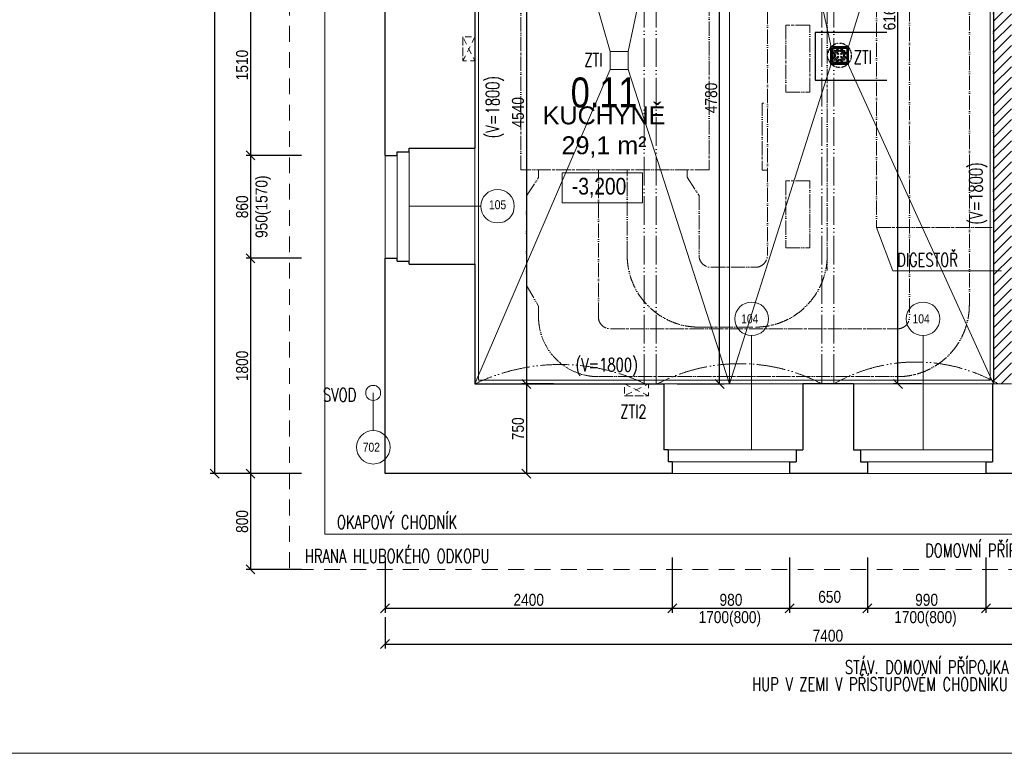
# Model space of a CAD drawing. Header units: millimetres. Extents: x -300958 to -108039, y 30118 to 292543.
# Tile 154 of 256: x -204761 to -196533, y 112682 to 118814. Entities that reach past the tile are written whole.
import ezdxf
from ezdxf.enums import TextEntityAlignment as Align

# ---------------------------------------------------------------- set-up
doc = ezdxf.new("R2010")
doc.units = ezdxf.units.MM
doc.header["$MEASUREMENT"] = 0
for name, pattern in [('ACAD_ISO05W100', [33, 24, -3, 0, -3, 0, -3]), ('DGN Style 2', [879.857395, 527.914437, -351.942958]), ('HUSTI__TEEKOVANA', [0.1, 0, -0.1])]:
    doc.linetypes.add(name, pattern=pattern)
doc.layers.get('0').update_dxf_attribs({"lineweight": 13})
doc.layers.get('Defpoints').update_dxf_attribs({"color": 3, "lineweight": 13})
doc.layers.add('10', color=7, linetype='Continuous')
doc.layers.add('TS_voda', color=5, linetype='Continuous')
for name, color, linetype, lineweight in [('dims', 7, 'Continuous', 9), ('GOZ TECHNOLOGIE', 5, 'Continuous', 9), ('Materiály', 1, 'Continuous', 13), ('navrh', 1, 'Continuous', 9), ('obklad', 8, 'Continuous', 5), ('popis', 7, 'Continuous', 9), ('PSV', 7, 'Continuous', 13), ('RAMECEK', 7, 'Continuous', 0), ('tenka', 7, 'Continuous', 13), ('texts', 3, 'Continuous', 30), ('TS-zařízení', 191, 'Continuous', 25), ('výškové kóty', 7, 'Continuous', 13), ('walls', 7, 'Continuous', 13), ('zařizovací předměty', 7, 'Continuous', 9)]:
    doc.layers.add(name, color=color, linetype=linetype, lineweight=lineweight)
doc.layers.get('GOZ TECHNOLOGIE').off()
doc.styles.add('GENERATED_STYLE_8', font='arial.ttf')
doc.styles.get("Standard").update_dxf_attribs({"font": 'txt.shx'})
doc.styles.add('STYLE-0', font='ARIALN.TTF')
doc.styles.add('Style-Arial', font='arial.ttf')
doc.dimstyles.new('arch', dxfattribs={"dimscale": 50, "dimtxt": 2.5, "dimasz": 2.5, "dimexe": 1.25, "dimexo": 0.9, "dimtad": 1, "dimdec": 0, "dimtxsty": 'STYLE-0', "dimblk": 'ARCHTICK', "dimcen": 2.5, "dimadec": 0, "dimazin": 0, "dimtfac": 1, "dimtdec": 0, "dimtmove": 2, "dimatfit": 3, "dimldrblk": 'ARCHTICK', "dimfxl": 0, "dimarcsym": 0})

# ---------------------------------------------------------------- blocks, each defined once
blk = doc.blocks.new('_ArchTick')
at = {"color": 0, "linetype": 'ByBlock', "flags": 128}
blk.add_lwpolyline([(-0.5, -0.5), (0.5, 0.5)], dxfattribs=at)
blk = doc.blocks.new('*D2515')
at = {"layer": 'Defpoints', "color": 0, "linetype": 'Continuous'}
for p in [(-200957.6, 120310), (-200957.6, 115770), (-200527.2, 115770)]:
    blk.add_point(p, dxfattribs=at)
at = {"layer": 'dims', "color": 0, "linetype": 'Continuous', "lineweight": -2}
for p, q in [((-200882.6, 120310), (-200489.7, 120310)), ((-200527.2, 120310), (-200527.2, 115770)), ((-200882.6, 115770), (-200489.7, 115770))]:
    blk.add_line(p, q, dxfattribs=at)
at = {"layer": 'dims', "color": 0, "linetype": 'Continuous', "lineweight": -2, "xscale": 75, "yscale": 75, "zscale": 75}
for p, rotation in [((-200527.2, 120310), 90), ((-200527.2, 115770), 270)]:
    blk.add_blockref('_ArchTick', p, dxfattribs=dict(at, rotation=rotation))
at = {"layer": 'dims', "color": 0, "linetype": 'Continuous', "insert": (-200597, 118040), "char_height": 100, "attachment_point": 5, "rotation": 90, "style": 'STYLE-0'}
blk.add_mtext('4540', dxfattribs=at)
blk = doc.blocks.new('*D2519')
at = {"layer": 'Defpoints', "color": 0, "linetype": 'Continuous'}
for p in [(-200225.5, 115770), (-200527.2, 115020), (-200225.5, 115020)]:
    blk.add_point(p, dxfattribs=at)
at = {"layer": 'dims', "color": 0, "linetype": 'Continuous', "lineweight": -2}
for p, q in [((-200300.5, 115770), (-200564.7, 115770)), ((-200527.2, 115770), (-200527.2, 115020)), ((-200300.5, 115020), (-200564.7, 115020))]:
    blk.add_line(p, q, dxfattribs=at)
at = {"layer": 'dims', "color": 0, "linetype": 'Continuous', "lineweight": -2, "xscale": 75, "yscale": 75, "zscale": 75}
for p, rotation in [((-200527.2, 115770), 90), ((-200527.2, 115020), 270)]:
    blk.add_blockref('_ArchTick', p, dxfattribs=dict(at, rotation=rotation))
at = {"layer": 'dims', "color": 0, "linetype": 'Continuous', "insert": (-200597, 115395), "char_height": 100, "attachment_point": 5, "rotation": 90, "style": 'STYLE-0'}
blk.add_mtext('750', dxfattribs=at)
blk = doc.blocks.new('*U49')
at = {"layer": 'RAMECEK', "linetype": 'Continuous', "lineweight": 0, "flags": 128}
blk.add_lwpolyline([(-15750, -11137.5), (15750, -11137.5), (15750, 11137.5), (-15750, 11137.5)], close=True, dxfattribs=at)
blk = doc.blocks.new('*D2520')
at = {"layer": 'Defpoints', "color": 0, "linetype": 'Continuous'}
for p in [(-201707.6, 114395), (-199307.6, 114395), (-199307.6, 113895)]:
    blk.add_point(p, dxfattribs=at)
at = {"layer": 'dims', "color": 0, "linetype": 'Continuous', "lineweight": -2}
for p, q in [((-201707.6, 114320), (-201707.6, 113857.5)), ((-199307.6, 114320), (-199307.6, 113857.5)), ((-201707.6, 113895), (-199307.6, 113895))]:
    blk.add_line(p, q, dxfattribs=at)
at = {"layer": 'dims', "color": 0, "linetype": 'Continuous', "lineweight": -2, "xscale": 75, "yscale": 75, "zscale": 75, "rotation": 180}
blk.add_blockref('_ArchTick', (-201707.6, 113895), dxfattribs=at)
at = {"layer": 'dims', "color": 0, "linetype": 'Continuous', "lineweight": -2, "xscale": 75, "yscale": 75, "zscale": 75}
blk.add_blockref('_ArchTick', (-199307.6, 113895), dxfattribs=at)
at = {"layer": 'dims', "color": 0, "linetype": 'Continuous', "insert": (-200507.6, 113964.8), "char_height": 100, "attachment_point": 5, "style": 'STYLE-0'}
blk.add_mtext('2400', dxfattribs=at)
blk = doc.blocks.new('*D2521')
at = {"layer": 'Defpoints', "color": 0, "linetype": 'Continuous'}
for p in [(-199307.6, 114395), (-198327.6, 114395), (-198327.6, 113895)]:
    blk.add_point(p, dxfattribs=at)
at = {"layer": 'dims', "color": 0, "linetype": 'Continuous', "lineweight": -2}
for p, q in [((-199307.6, 114320), (-199307.6, 113857.5)), ((-198327.6, 114320), (-198327.6, 113857.5)), ((-199307.6, 113895), (-198327.6, 113895))]:
    blk.add_line(p, q, dxfattribs=at)
at = {"layer": 'dims', "color": 0, "linetype": 'Continuous', "lineweight": -2, "xscale": 75, "yscale": 75, "zscale": 75, "rotation": 180}
blk.add_blockref('_ArchTick', (-199307.6, 113895), dxfattribs=at)
at = {"layer": 'dims', "color": 0, "linetype": 'Continuous', "lineweight": -2, "xscale": 75, "yscale": 75, "zscale": 75}
blk.add_blockref('_ArchTick', (-198327.6, 113895), dxfattribs=at)
at = {"layer": 'dims', "color": 0, "linetype": 'Continuous', "insert": (-198817.6, 113964.8), "char_height": 100, "attachment_point": 5, "style": 'STYLE-0'}
blk.add_mtext('980', dxfattribs=at)
blk = doc.blocks.new('*D2522')
at = {"layer": 'Defpoints', "color": 0, "linetype": 'Continuous'}
for p in [(-198327.6, 114395), (-197677.6, 114395), (-197677.6, 113895)]:
    blk.add_point(p, dxfattribs=at)
at = {"layer": 'dims', "color": 0, "linetype": 'Continuous', "lineweight": -2}
for p, q in [((-198327.6, 114320), (-198327.6, 113857.5)), ((-197677.6, 114320), (-197677.6, 113857.5)), ((-198327.6, 113895), (-197677.6, 113895))]:
    blk.add_line(p, q, dxfattribs=at)
at = {"layer": 'dims', "color": 0, "linetype": 'Continuous', "lineweight": -2, "xscale": 75, "yscale": 75, "zscale": 75, "rotation": 180}
blk.add_blockref('_ArchTick', (-198327.6, 113895), dxfattribs=at)
at = {"layer": 'dims', "color": 0, "linetype": 'Continuous', "lineweight": -2, "xscale": 75, "yscale": 75, "zscale": 75}
blk.add_blockref('_ArchTick', (-197677.6, 113895), dxfattribs=at)
at = {"layer": 'dims', "color": 0, "linetype": 'Continuous', "insert": (-197992.9, 113989.7), "char_height": 100, "attachment_point": 5, "style": 'STYLE-0'}
blk.add_mtext('650', dxfattribs=at)
blk = doc.blocks.new('*D2523')
at = {"layer": 'Defpoints', "color": 0, "linetype": 'Continuous'}
for p in [(-197677.6, 114395), (-196687.6, 114395), (-196687.6, 113895)]:
    blk.add_point(p, dxfattribs=at)
at = {"layer": 'dims', "color": 0, "linetype": 'Continuous', "lineweight": -2}
for p, q in [((-197677.6, 114320), (-197677.6, 113857.5)), ((-196687.6, 114320), (-196687.6, 113857.5)), ((-197677.6, 113895), (-196687.6, 113895))]:
    blk.add_line(p, q, dxfattribs=at)
at = {"layer": 'dims', "color": 0, "linetype": 'Continuous', "lineweight": -2, "xscale": 75, "yscale": 75, "zscale": 75, "rotation": 180}
blk.add_blockref('_ArchTick', (-197677.6, 113895), dxfattribs=at)
at = {"layer": 'dims', "color": 0, "linetype": 'Continuous', "lineweight": -2, "xscale": 75, "yscale": 75, "zscale": 75}
blk.add_blockref('_ArchTick', (-196687.6, 113895), dxfattribs=at)
at = {"layer": 'dims', "color": 0, "linetype": 'Continuous', "insert": (-197182.6, 113964.8), "char_height": 100, "attachment_point": 5, "style": 'STYLE-0'}
blk.add_mtext('990', dxfattribs=at)
blk = doc.blocks.new('*D2524')
at = {"layer": 'Defpoints', "color": 0, "linetype": 'Continuous'}
for p in [(-196687.6, 114395), (-194307.6, 114395), (-194307.6, 113895)]:
    blk.add_point(p, dxfattribs=at)
at = {"layer": 'dims', "color": 0, "linetype": 'Continuous', "lineweight": -2}
for p, q in [((-196687.6, 114320), (-196687.6, 113857.5)), ((-194307.6, 114320), (-194307.6, 113857.5)), ((-196687.6, 113895), (-194307.6, 113895))]:
    blk.add_line(p, q, dxfattribs=at)
at = {"layer": 'dims', "color": 0, "linetype": 'Continuous', "lineweight": -2, "xscale": 75, "yscale": 75, "zscale": 75, "rotation": 180}
blk.add_blockref('_ArchTick', (-196687.6, 113895), dxfattribs=at)
at = {"layer": 'dims', "color": 0, "linetype": 'Continuous', "lineweight": -2, "xscale": 75, "yscale": 75, "zscale": 75}
blk.add_blockref('_ArchTick', (-194307.6, 113895), dxfattribs=at)
at = {"layer": 'dims', "color": 0, "linetype": 'Continuous', "insert": (-195497.6, 113964.8), "char_height": 100, "attachment_point": 5, "style": 'STYLE-0'}
blk.add_mtext('2380', dxfattribs=at)
blk = doc.blocks.new('*D2525')
at = {"layer": 'Defpoints', "color": 0, "linetype": 'Continuous'}
for p in [(-201707.6, 113895), (-194307.6, 113895), (-194307.6, 113595)]:
    blk.add_point(p, dxfattribs=at)
at = {"layer": 'dims', "color": 0, "linetype": 'Continuous', "lineweight": -2}
for p, q in [((-201707.6, 113820), (-201707.6, 113557.5)), ((-194307.6, 113820), (-194307.6, 113557.5)), ((-201707.6, 113595), (-194307.6, 113595))]:
    blk.add_line(p, q, dxfattribs=at)
at = {"layer": 'dims', "color": 0, "linetype": 'Continuous', "lineweight": -2, "xscale": 75, "yscale": 75, "zscale": 75, "rotation": 180}
blk.add_blockref('_ArchTick', (-201707.6, 113595), dxfattribs=at)
at = {"layer": 'dims', "color": 0, "linetype": 'Continuous', "lineweight": -2, "xscale": 75, "yscale": 75, "zscale": 75}
blk.add_blockref('_ArchTick', (-194307.6, 113595), dxfattribs=at)
at = {"layer": 'dims', "color": 0, "linetype": 'Continuous', "insert": (-198007.6, 113664.8), "char_height": 100, "attachment_point": 5, "style": 'STYLE-0'}
blk.add_mtext('7400', dxfattribs=at)
blk = doc.blocks.new('*D2547')
at = {"layer": 'Defpoints', "color": 0, "linetype": 'Continuous'}
for p in [(-202332.6, 119190), (-202832.6, 117680), (-202332.6, 117680)]:
    blk.add_point(p, dxfattribs=at)
at = {"layer": 'dims', "color": 0, "linetype": 'Continuous', "lineweight": -2}
for p, q in [((-202407.6, 119190), (-202870.1, 119190)), ((-202832.6, 119190), (-202832.6, 117680)), ((-202407.6, 117680), (-202870.1, 117680))]:
    blk.add_line(p, q, dxfattribs=at)
at = {"layer": 'dims', "color": 0, "linetype": 'Continuous', "lineweight": -2, "xscale": 75, "yscale": 75, "zscale": 75}
for p, rotation in [((-202832.6, 119190), 90), ((-202832.6, 117680), 270)]:
    blk.add_blockref('_ArchTick', p, dxfattribs=dict(at, rotation=rotation))
at = {"layer": 'dims', "color": 0, "linetype": 'Continuous', "insert": (-202902.4, 118435), "char_height": 100, "attachment_point": 5, "rotation": 90, "style": 'STYLE-0'}
blk.add_mtext('1510', dxfattribs=at)
blk = doc.blocks.new('*D2548')
at = {"layer": 'Defpoints', "color": 0, "linetype": 'Continuous'}
for p in [(-202332.6, 117680), (-202832.6, 116820), (-202332.6, 116820)]:
    blk.add_point(p, dxfattribs=at)
at = {"layer": 'dims', "color": 0, "linetype": 'Continuous', "lineweight": -2}
for p, q in [((-202407.6, 117680), (-202870.1, 117680)), ((-202832.6, 117680), (-202832.6, 116820)), ((-202407.6, 116820), (-202870.1, 116820))]:
    blk.add_line(p, q, dxfattribs=at)
at = {"layer": 'dims', "color": 0, "linetype": 'Continuous', "lineweight": -2, "xscale": 75, "yscale": 75, "zscale": 75}
for p, rotation in [((-202832.6, 117680), 90), ((-202832.6, 116820), 270)]:
    blk.add_blockref('_ArchTick', p, dxfattribs=dict(at, rotation=rotation))
at = {"layer": 'dims', "color": 0, "linetype": 'Continuous', "insert": (-202902.4, 117250), "char_height": 100, "attachment_point": 5, "rotation": 90, "style": 'STYLE-0'}
blk.add_mtext('860', dxfattribs=at)
blk = doc.blocks.new('*D2549')
at = {"layer": 'Defpoints', "color": 0, "linetype": 'Continuous'}
for p in [(-202332.6, 116820), (-202832.6, 115020), (-202332.6, 115020)]:
    blk.add_point(p, dxfattribs=at)
at = {"layer": 'dims', "color": 0, "linetype": 'Continuous', "lineweight": -2}
for p, q in [((-202407.6, 116820), (-202870.1, 116820)), ((-202832.6, 116820), (-202832.6, 115020)), ((-202407.6, 115020), (-202870.1, 115020))]:
    blk.add_line(p, q, dxfattribs=at)
at = {"layer": 'dims', "color": 0, "linetype": 'Continuous', "lineweight": -2, "xscale": 75, "yscale": 75, "zscale": 75}
for p, rotation in [((-202832.6, 116820), 90), ((-202832.6, 115020), 270)]:
    blk.add_blockref('_ArchTick', p, dxfattribs=dict(at, rotation=rotation))
at = {"layer": 'dims', "color": 0, "linetype": 'Continuous', "insert": (-202902.4, 115920), "char_height": 100, "attachment_point": 5, "rotation": 90, "style": 'STYLE-0'}
blk.add_mtext('1800', dxfattribs=at)
blk = doc.blocks.new('*D2550')
at = {"layer": 'Defpoints', "color": 0, "linetype": 'Continuous'}
for p in [(-202332.6, 132620), (-203132.6, 115020), (-202332.6, 115020)]:
    blk.add_point(p, dxfattribs=at)
at = {"layer": 'dims', "color": 0, "linetype": 'Continuous', "lineweight": -2}
for p, q in [((-202407.6, 132620), (-203170.1, 132620)), ((-203132.6, 132620), (-203132.6, 115020)), ((-202407.6, 115020), (-203170.1, 115020))]:
    blk.add_line(p, q, dxfattribs=at)
at = {"layer": 'dims', "color": 0, "linetype": 'Continuous', "lineweight": -2, "xscale": 75, "yscale": 75, "zscale": 75}
for p, rotation in [((-203132.6, 132620), 90), ((-203132.6, 115020), 270)]:
    blk.add_blockref('_ArchTick', p, dxfattribs=dict(at, rotation=rotation))
at = {"layer": 'dims', "color": 0, "linetype": 'Continuous', "insert": (-203202.4, 124110.1), "char_height": 100, "attachment_point": 5, "rotation": 90, "style": 'STYLE-0'}
blk.add_mtext('17600', dxfattribs=at)
blk = doc.blocks.new('*D2138')
at = {"layer": 'Defpoints', "color": 0, "linetype": 'Continuous'}
for p in [(-197422.6, 121935), (-197151.1, 121935), (-197151, 115770)]:
    blk.add_point(p, dxfattribs=at)
at = {"layer": 'dims', "color": 0, "linetype": 'Continuous', "lineweight": -2}
for p, q in [((-197226.1, 121935), (-197460.1, 121935)), ((-197422.6, 115770), (-197422.6, 121935)), ((-197226, 115770), (-197460.1, 115770))]:
    blk.add_line(p, q, dxfattribs=at)
at = {"layer": 'dims', "color": 0, "linetype": 'Continuous', "lineweight": -2, "xscale": 75, "yscale": 75, "zscale": 75}
for p, rotation in [((-197422.6, 121935), 90), ((-197422.6, 115770), 270)]:
    blk.add_blockref('_ArchTick', p, dxfattribs=dict(at, rotation=rotation))
at = {"layer": 'dims', "color": 0, "linetype": 'Continuous', "insert": (-197492.4, 118852.5), "char_height": 100, "attachment_point": 5, "rotation": 90, "style": 'STYLE-0'}
blk.add_mtext('6165', dxfattribs=at)
blk = doc.blocks.new('*D2161')
at = {"layer": 'Defpoints', "color": 0, "linetype": 'Continuous'}
for p in [(-198912.7, 120550), (-198757.6, 120550), (-199343.1, 115770)]:
    blk.add_point(p, dxfattribs=at)
at = {"layer": 'dims', "color": 0, "linetype": 'Continuous', "lineweight": -2}
for p, q in [((-198832.6, 120550), (-198950.2, 120550)), ((-198912.7, 115770), (-198912.7, 120550)), ((-199268.1, 115770), (-198875.2, 115770))]:
    blk.add_line(p, q, dxfattribs=at)
at = {"layer": 'dims', "color": 0, "linetype": 'Continuous', "lineweight": -2, "xscale": 75, "yscale": 75, "zscale": 75}
for p, rotation in [((-198912.7, 120550), 90), ((-198912.7, 115770), 270)]:
    blk.add_blockref('_ArchTick', p, dxfattribs=dict(at, rotation=rotation))
at = {"layer": 'dims', "color": 0, "linetype": 'Continuous', "insert": (-198982.5, 118160), "char_height": 100, "attachment_point": 5, "rotation": 90, "style": 'STYLE-0'}
blk.add_mtext('4780', dxfattribs=at)
blk = doc.blocks.new('*D2176')
at = {"layer": 'Defpoints', "color": 0, "linetype": 'Continuous'}
for p in [(-202332.6, 115020), (-202832.6, 114220), (-202332.6, 114220)]:
    blk.add_point(p, dxfattribs=at)
at = {"layer": 'dims', "color": 0, "linetype": 'Continuous', "lineweight": -2}
for p, q in [((-202407.6, 115020), (-202870.1, 115020)), ((-202832.6, 115020), (-202832.6, 114220)), ((-202407.6, 114220), (-202870.1, 114220))]:
    blk.add_line(p, q, dxfattribs=at)
at = {"layer": 'dims', "color": 0, "linetype": 'Continuous', "lineweight": -2, "xscale": 75, "yscale": 75, "zscale": 75}
for p, rotation in [((-202832.6, 115020), 90), ((-202832.6, 114220), 270)]:
    blk.add_blockref('_ArchTick', p, dxfattribs=dict(at, rotation=rotation))
at = {"layer": 'dims', "color": 0, "linetype": 'Continuous', "insert": (-202902.4, 114620), "char_height": 100, "attachment_point": 5, "rotation": 90, "style": 'STYLE-0'}
blk.add_mtext('800', dxfattribs=at)
blk = doc.blocks.new('vpusť')
at = {"layer": '10', "color": 5, "linetype": 'Continuous'}
for p, q in [((126, 136.1), (-14, 136.1)), ((-14, 136.1), (-14, -3.9)), ((116, 126.1), (-4, 126.1)), ((-4, 126.1), (-4, 6.1)), ((0.6, 91), (0.6, 91)), ((0.6, 91), (0.6, 91)), ((0.6, 84), (15.4, 69.2)), ((7.7, 91), (22.5, 76.2)), ((16.1, 106), (16.1, 106)), ((40, 75.1), (16.1, 99)), ((47, 82.2), (23.2, 106)), ((26, 96.1), (26, 96.1)), ((31.1, 120.8), (31.1, 120.8)), ((31.1, 113.7), (45.4, 99.4)), ((38.2, 120.8), (52.5, 106.5)), ((73.9, 121.6), (59.1, 106.8)), ((59.1, 99.7), (59.1, 99.7)), ((65, 82.2), (88.9, 106.1)), ((81, 114.5), (66.2, 99.7)), ((72.1, 75.1), (96, 99)), ((81, 121.6), (81, 121.6)), ((81, 121.6), (81, 121.6)), ((103.6, 91.1), (89.3, 76.8)), ((96, 106.1), (96, 106.1)), ((110.7, 84), (96.4, 69.7)), ((110.7, 91.1), (110.7, 91.1)), ((116, 6.1), (116, 126.1)), ((116, 126.1), (116, 126.1)), ((126, -3.9), (126, 136.1)), ((126, 136.1), (126, 136.1)), ((-4, 6.1), (116, 6.1)), ((0.6, 48.3), (15.4, 63.1)), ((0.6, 41.2), (0.6, 41.2)), ((0.6, 41.2), (0.6, 41.2)), ((7.7, 41.2), (22.5, 56)), ((40, 57.1), (16.1, 33.3)), ((16.1, 26.2), (16.1, 26.2)), ((22.5, 69.2), (22.5, 69.2)), ((22.5, 63.1), (22.5, 63.1)), ((47, 50.1), (23.2, 26.2)), ((31.1, 18.5), (45.4, 32.8)), ((31.1, 11.4), (31.1, 11.4)), ((38.2, 11.4), (52.5, 25.7)), ((47, 75.1), (47, 75.1)), ((47, 57.1), (47, 57.1)), ((52.5, 32.8), (52.5, 32.8)), ((59.1, 32.6), (59.1, 32.6)), ((73.9, 10.7), (59.1, 25.5)), ((65, 75.1), (65, 75.1)), ((65, 57.2), (65, 57.2)), ((65, 50.1), (88.9, 26.2)), ((80.9, 17.8), (66.1, 32.6)), ((72.1, 57.2), (95.9, 33.3)), ((80.9, 10.7), (80.9, 10.7)), ((80.9, 10.7), (80.9, 10.7)), ((89.3, 69.7), (89.3, 69.7)), ((103.6, 41.2), (89.3, 55.5)), ((95.9, 26.2), (95.9, 26.2)), ((110.7, 48.3), (96.4, 62.6)), ((110.7, 41.2), (110.7, 41.2)), ((-14, -3.9), (126, -3.9)), ((7.5, -5.1), (7.5, -5.1))]:
    blk.add_line(p, q, dxfattribs=at)
at = {"layer": '10', "color": 5, "linetype": 'HUSTI__TEEKOVANA'}
blk.add_circle((56, 66.1), 100, dxfattribs=at)
at = {"layer": '10', "color": 5, "linetype": 'Continuous'}
for centre, start, end in [((4.1, 87.5), 135, 225), ((4.1, 87.5), 45, 135), ((19.6, 102.5), 135, 225), ((19.6, 102.5), 45, 135), ((34.6, 117.3), 135, 225), ((34.6, 117.3), 45, 135), ((49, 103), 225, 315), ((49, 103), 315, 45), ((62.6, 103.2), 135, 225), ((62.6, 103.2), 225, 315), ((77.4, 118), 45, 135), ((77.4, 118), 315, 45), ((92.4, 102.5), 45, 135), ((92.4, 102.5), 315, 45), ((107.2, 87.5), 45, 135), ((107.2, 87.5), 315, 45), ((4.1, 44.7), 135, 225), ((4.1, 44.7), 225, 315), ((19.6, 29.7), 135, 225), ((18.9, 72.7), 225, 315), ((18.9, 59.5), 45, 135), ((19.6, 29.7), 225, 315), ((18.9, 72.7), 315, 45), ((18.9, 59.5), 315, 45), ((34.6, 15), 135, 225), ((34.6, 15), 225, 315), ((43.5, 78.6), 225, 315), ((43.5, 53.6), 45, 135), ((48.9, 29.3), 45, 135), ((43.5, 78.6), 315, 45), ((43.5, 53.6), 315, 45), ((48.9, 29.3), 315, 45), ((62.6, 29.1), 135, 225), ((62.6, 29.1), 45, 135), ((68.5, 53.6), 135, 225), ((68.6, 78.7), 135, 225), ((68.6, 78.7), 225, 315), ((68.5, 53.6), 45, 135), ((77.4, 14.2), 225, 315), ((77.4, 14.2), 315, 45), ((92.9, 73.2), 135, 225), ((92.9, 59.1), 135, 225), ((92.4, 29.7), 225, 315), ((92.9, 73.2), 225, 315), ((92.9, 59.1), 45, 135), ((92.4, 29.7), 315, 45), ((107.2, 44.7), 225, 315), ((107.2, 44.7), 315, 45)]:
    blk.add_arc(centre, 5, start, end, dxfattribs=at)
blk = doc.blocks.new('multifunkce')
at = {"layer": 'TS-zařízení'}
for p, q in [((-1180229.8, -452462.1), (-1179629.8, -452462.1)), ((-1179629.8, -452462.1), (-1179629.8, -452862.1)), ((-1179629.8, -452862.1), (-1180229.8, -452862.1))]:
    blk.add_line(p, q, dxfattribs=at)
at = {"layer": 'TS_voda'}
blk.add_blockref('vpusť', (-1179891.2, -452719.3), dxfattribs=at)

msp = doc.modelspace()

# ---------------------------------------------------------------- hatches: boundary and pattern name
at = {"layer": 'Materiály', "linetype": 'Continuous'}
h = msp.add_hatch(dxfattribs=at)
h.set_pattern_fill('ANSI31', color=256, scale=500, style=0)
h.set_pattern_definition([(45, (31500, 0), (-44.194174, 44.194174), [])])
h.paths.add_polyline_path([(-196622.6, 115792, -0.008239), (-196582.7, 115770), (-196482.6, 115770), (-196472.6, 115792), (-196472.6, 118813), (-196482.6, 118835), (-196472.6, 118835), (-196472.6, 121185), (-196447.6, 121185), (-196447.6, 121285), (-196472.6, 121285), (-196472.6, 121435), (-196622.6, 121435)])

# ---------------------------------------------------------------- linework, layer by layer
at = {"layer": 'navrh', "linetype": 'Continuous'}
for p, q in [((-202212.6, 126140), (-202212.6, 114515)), ((-201607.6, 117680), (-201607.6, 116820)), ((-201507.6, 117710), (-201507.6, 116795)), ((-199342.6, 115220), (-198272.6, 115220)), ((-197735.1, 115220), (-196632.6, 115220)), ((-199307.6, 115120), (-198327.6, 115120)), ((-197677.6, 115120), (-196687.6, 115120)), ((-202212.6, 114515), (-194307.6, 114515))]:
    msp.add_line(p, q, dxfattribs=at)
at = {"layer": 'navrh', "linetype": 'Continuous', "lineweight": 30}
msp.add_line((-196622.6, 121435), (-196622.6, 115770), dxfattribs=at)
at = {"layer": 'obklad', "linetype": 'Continuous'}
for p, q in [((-200927.6, 122455), (-200927.6, 115800)), ((-196652.6, 121435), (-196652.6, 115800)), ((-196652.6, 115800), (-200927.6, 115800))]:
    msp.add_line(p, q, dxfattribs=at)
at = {"layer": 'PSV', "linetype": 'Continuous', "lineweight": 0}
for p, q in [((-200908.1, 117255), (-201507.6, 117255)), ((-198644.6, 116173.7), (-198644.6, 115220)), ((-197212.6, 116173.7), (-197212.6, 115220)), ((-201807.6, 115380.7), (-201807.6, 115695))]:
    msp.add_line(p, q, dxfattribs=at)
for centre in [(-200768, 117255), (-198644.6, 116313.8), (-197212.6, 116313.8), (-201806.7, 115240.6)]:
    msp.add_circle(centre, 140.1, dxfattribs=at)
at = {"layer": 'tenka', "linetype": 'DGN Style 2', "ltscale": 0.25}
for p in [(-202507.6, 132620), (-193507.6, 114220)]:
    msp.add_line(p, (-202507.6, 114220), dxfattribs=at)
at = {"layer": 'tenka', "linetype": 'Continuous'}
for p, q in [((-199827.9, 118548.3, 350.4), (-200957.6, 122485)), ((-198828.8, 122485), (-199677.9, 118548.3, 350.4)), ((-198828.8, 122485), (-198828.8, 115770)), ((-197979.7, 118586.2, 734.7), (-198828.8, 122485)), ((-197834.7, 118590.5, 734.7), (-196622.7, 122485)), ((-198828.8, 115770), (-197979.7, 118446.2, 734.7)), ((-197839.7, 118446.2, 734.7), (-196622.6, 115770)), ((-199827.9, 118398.3, 350.4), (-200957.6, 115770)), ((-199677.9, 118398.3, 350.4), (-198828.8, 115770)), ((-201707.6, 117680), (-201707.6, 116820)), ((-200957.6, 117740), (-200957.6, 116770)), ((-198217.6, 115770), (-199377.6, 115770)), ((-196632.6, 115770), (-197792.6, 115770)), ((-196472.6, 115770), (-196622.6, 115770)), ((-198327.6, 115020), (-199307.6, 115020)), ((-196687.6, 115020), (-197677.6, 115020))]:
    msp.add_line(p, q, dxfattribs=at)
at = {"layer": 'tenka', "linetype": 'ACAD_ISO05W100', "ltscale": 10, "flags": 128}
for points in [[(-199542.6, 120310), (-199542.6, 115770)], [(-199442.6, 120310), (-199442.6, 115770)], [(-198057.6, 120310), (-198057.6, 115770)], [(-197957.6, 120310), (-197957.6, 115770)]]:
    msp.add_lwpolyline(points, dxfattribs=at)
at = {"layer": 'tenka', "linetype": 'DGN Style 2', "ltscale": 0.1, "flags": 128}
for points in [[(-200957.6, 118670), (-201057.6, 118470), (-201057.6, 118670), (-200957.6, 118470)], [(-199707.6, 115770), (-199507.6, 115670), (-199707.6, 115670), (-199507.6, 115770)]]:
    msp.add_lwpolyline(points, dxfattribs=at)
for points in [[(-201057.6, 118670), (-201057.6, 118470), (-200957.6, 118470), (-200957.6, 118670)], [(-199707.6, 115670), (-199507.6, 115670), (-199507.6, 115770), (-199707.6, 115770)]]:
    msp.add_lwpolyline(points, close=True, dxfattribs=at)
at = {"layer": 'tenka', "linetype": 'Continuous'}
for points, elevation in [([(-197984.7, 118440.5), (-197834.7, 118440.5), (-197834.7, 118590.5), (-197984.7, 118590.5)], 734.7), ([(-199827.9, 118398.3), (-199677.9, 118398.3), (-199677.9, 118548.3), (-199827.9, 118548.3)], 350.4)]:
    msp.add_lwpolyline(points, close=True, dxfattribs=dict(at, elevation=elevation))
at = {"layer": 'tenka', "linetype": 'ACAD_ISO05W100', "ltscale": 10, "flags": 128}
for points in [[(-198057.6, 115770, 0.245683), (-199432.6, 115770)], [(-196582.7, 115770, 0.266147), (-197957.6, 115770)], [(-199532.6, 115770, 0.227405), (-200957.6, 115770)]]:
    msp.add_lwpolyline(points, format="xyb", dxfattribs=at)
at = {"layer": 'tenka', "linetype": 'Continuous'}
msp.add_circle((-201807.6, 115695), 62.5, dxfattribs=at)
at = {"layer": 'výškové kóty', "linetype": 'Continuous', "lineweight": 0, "flags": 128}
msp.add_lwpolyline([(-200227.5, 117533.3), (-199556.8, 117533.3), (-199556.8, 117283.8), (-200227.5, 117283.8)], close=True, dxfattribs=at)
at = {"layer": 'walls', "linetype": 'Continuous', "lineweight": 30}
for p, q in [((-201707.6, 117680), (-201607.6, 117680)), ((-201607.6, 117680), (-201607.6, 117710)), ((-201607.6, 117710), (-201507.6, 117710)), ((-201507.6, 117740), (-200957.6, 117740)), ((-201507.6, 117710), (-201507.6, 117740)), ((-201707.6, 116820), (-201607.6, 116820)), ((-201607.6, 116795), (-201607.6, 116820)), ((-201607.6, 116795), (-201507.6, 116795)), ((-201507.6, 116770), (-201507.6, 116795)), ((-201507.6, 116770), (-200957.6, 116770)), ((-199377.6, 115770), (-199377.6, 115220)), ((-198217.6, 115770), (-198217.6, 115220)), ((-197792.6, 115770), (-197792.6, 115220)), ((-196632.6, 115770), (-196632.6, 115120)), ((-196632.6, 115770), (-196622.6, 115770)), ((-199342.6, 115220), (-199377.6, 115220)), ((-199342.6, 115220), (-199342.6, 115120)), ((-198272.6, 115220), (-198217.6, 115220)), ((-198272.6, 115220), (-198272.6, 115120)), ((-197792.6, 115220), (-197735.1, 115220)), ((-197735.1, 115220), (-197735.1, 115120)), ((-199307.6, 115120), (-199342.6, 115120)), ((-199307.6, 115120), (-199307.6, 115020)), ((-198327.6, 115120), (-198327.6, 115020)), ((-198327.6, 115120), (-198272.6, 115120)), ((-197735.1, 115120), (-197677.6, 115120)), ((-197677.6, 115120), (-197677.6, 115020)), ((-196687.6, 115120), (-196687.6, 115020)), ((-196687.6, 115120), (-196632.6, 115120)), ((-196087.6, 115020), (-196687.6, 115020))]:
    msp.add_line(p, q, dxfattribs=at)
at = {"layer": 'walls', "linetype": 'Continuous', "lineweight": 30, "flags": 128}
for points in [[(-201707.6, 117680), (-201707.6, 119190)], [(-200957.6, 119130), (-200957.6, 117740)], [(-199307.6, 115020), (-201707.6, 115020), (-201707.6, 116820)], [(-200957.6, 116770), (-200957.6, 115770), (-199377.6, 115770)], [(-197792.6, 115770), (-198217.6, 115770)], [(-197677.6, 115020), (-198327.6, 115020)]]:
    msp.add_lwpolyline(points, dxfattribs=at)
at = {"layer": 'zařizovací předměty', "linetype": 'ACAD_ISO05W100', "lineweight": 0, "ltscale": 5}
for p, q in [((-198513.6, 120219.5), (-198513.6, 116844.5)), ((-198013.6, 120219.5), (-198013.6, 116718.5)), ((-196825.6, 119668.5), (-196825.6, 116430.5)), ((-197325.6, 117642.5), (-197325.6, 119617.5)), ((-197325.6, 117642.5), (-197325.6, 116330.5)), ((-200425.6, 117494.5), (-200425.6, 117559.4)), ((-199925.6, 116330.5), (-199925.6, 117559.4)), ((-199684.6, 116844.5), (-199684.6, 117559.4)), ((-199184.6, 117497.5), (-199184.6, 117559.4)), ((-199184.6, 117497.5), (-199084.6, 117344.4)), ((-200525.6, 117342.4), (-200425.6, 117494.5)), ((-200525.6, 117342.4), (-200525.6, 116592.4)), ((-199084.6, 117344.4), (-199084.6, 116844.5)), ((-198984.6, 116744.5), (-198613.6, 116744.5)), ((-200525.6, 116592.4), (-200425.6, 116419.4)), ((-200425.6, 116330.5), (-200425.6, 116419.4)), ((-199825.6, 116230.5), (-197425.6, 116230.5)), ((-199084.6, 116244.5), (-198613.6, 116244.5)), ((-199925.6, 115830.5), (-197425.6, 115830.5))]:
    msp.add_line(p, q, dxfattribs=at)
for points in [[(-197602.6, 117076.5), (-196622.6, 117076.5), (-196622.6, 120276.5), (-197602.6, 120276.5)], [(-200574.6, 120121.4), (-199000.6, 120121.4), (-199000.6, 117559.4), (-200574.6, 117559.4)], [(-198359.4, 118208.5), (-198159.4, 118208.5), (-198159.4, 118768.5), (-198359.4, 118768.5)], [(-198359.4, 116906.5), (-198159.4, 116906.5), (-198159.4, 117466.5), (-198359.4, 117466.5)]]:
    msp.add_lwpolyline(points, close=True, dxfattribs=at)
at = {"layer": 'zařizovací předměty', "linetype": 'ACAD_ISO05W100', "lineweight": 0, "ltscale": 5, "flags": 128}
msp.add_lwpolyline([(-198513.6, 117557.5), (-198556.4, 117557.5), (-198556.4, 118117.5), (-198513.6, 118117.5)], dxfattribs=at)
at = {"layer": 'zařizovací předměty', "linetype": 'Continuous', "flags": 128}
msp.add_lwpolyline([(-197602.6, 117076.5), (-197464.3, 116714.8), (-196556.6, 116714.8)], dxfattribs=at)
at = {"layer": 'zařizovací předměty', "linetype": 'ACAD_ISO05W100', "lineweight": 0, "ltscale": 5}
for centre, radius, start, end in [((-199084.6, 116844.5), 600, 180, 270), ((-198984.6, 116844.5), 100, 180, 270), ((-198613.6, 116844.5), 100, 270, 0), ((-198613.6, 116844.5), 600, 270, 0), ((-197425.6, 116430.5), 600, 270, 0), ((-199925.6, 116330.5), 500, 180, 270), ((-199825.6, 116330.5), 100, 180, 270), ((-197425.6, 116330.5), 100, 270, 0)]:
    msp.add_arc(centre, radius, start, end, dxfattribs=at)

# ---------------------------------------------------------------- block references
at = {"layer": 'GOZ TECHNOLOGIE', "linetype": 'Continuous', "xscale": -1}
msp.add_blockref('multifunkce', (-1377744.9, 571169.3, 734.7), dxfattribs=at)
at = {"layer": 'RAMECEK', "linetype": 'Continuous', "lineweight": 0}
msp.add_blockref('*U49', (-189482.6, 123820), dxfattribs=at)

# ---------------------------------------------------------------- texts
at = {"layer": 'dims', "linetype": 'Continuous', "style": 'STYLE-0'}
msp.add_text('950(1570)', height=100, rotation=90, dxfattribs=at).set_placement((-202740.8, 117250.9), align=Align.MIDDLE_CENTER)
for p in [(-198827.4, 113820.7), (-197192.4, 113820.7)]:
    msp.add_text('1700(800)', height=100, dxfattribs=at).set_placement(p, align=Align.MIDDLE_CENTER)
at = {"layer": 'obklad', "linetype": 'Continuous', "char_height": 112, "attachment_point": 4, "line_spacing_factor": 0.765173, "style": 'Style-Arial'}
for insert, rotation in [((-200862, 117823.4), 90.00116), ((-196823.8, 117101.5), 90.00116), ((-200117.7, 115982.9), 0.00116)]:
    msp.add_mtext('\\A1;{\\Fromans|c238;\\W0.7143; \\P(V=1800)}', dxfattribs=dict(at, insert=insert, rotation=rotation))
at = {"layer": 'popis', "linetype": 'Continuous', "lineweight": 0, "insert": (-199878.1, 118089.4), "char_height": 150, "width": 1303.837, "attachment_point": 2, "style": 'GENERATED_STYLE_8'}
msp.add_mtext('KUCHYNĚ\\P29,1 m²', dxfattribs=at)
at = {"layer": 'popis', "linetype": 'Continuous', "char_height": 112, "rotation": 0.00116, "line_spacing_factor": 0.765173, "style": 'Style-Arial'}
for s, insert, attachment_point in [('{\\Fromans|c238;\\W0.71429;SVOD}', (-202226.7, 115678.1), 4), ('{\\Fromans|c238;\\W0.7143;ZTI2}', (-199742.3, 115539.1), 4), ('{\\Fromans|c238;\\W0.7143;OKAPOVÝ CHODNÍK}', (-202110.3, 114613.6), 4), ('{\\Fromans|c238;\\W0.71429;DOMOVNÍ PŘÍPOJKA VODY HDPE D50}', (-195234.3, 114434.1), 3), ('{\\Fromans|c238;\\W0.7143;HRANA HLUBOKÉHO ODKOPU}', (-202377.9, 114331.4), 4), ('{\\Fromans|c238;\\W0.71429;STÁV. DOMOVNÍ PŘÍPOJKA PLYNU DN50\\PHUP V ZEMI V PŘÍSTUPOVÉM CHODNÍKU ZA BRANKOU}', (-195760.7, 113458.6), 3)]:
    msp.add_mtext(s, dxfattribs=dict(at, insert=insert, attachment_point=attachment_point))
at = {"layer": 'PSV', "linetype": 'Continuous', "lineweight": 0, "style": 'STYLE-0'}
for s, p in [('105', (-200767.9, 117267.4)), ('104', (-198660.5, 116313.8)), ('104', (-197228.5, 116313.8)), ('702', (-201822.6, 115240.6))]:
    msp.add_text(s, height=75, dxfattribs=at).set_placement(p, align=Align.MIDDLE_CENTER)
at = {"layer": 'texts', "linetype": 'Continuous', "lineweight": 0, "insert": (-199878.1, 118204.3), "char_height": 250, "attachment_point": 5, "line_spacing_factor": 0.725795}
msp.add_mtext('\\fArial Narrow|b0|i0|c238|p39;0.11', dxfattribs=at)
at = {"layer": 'výškové kóty', "linetype": 'Continuous', "lineweight": 0, "insert": (-200146.9, 117492.4), "char_height": 140, "width": 1046.843, "attachment_point": 1, "style": 'STYLE-0'}
msp.add_mtext('-3,200', dxfattribs=at)
at = {"layer": 'zařizovací předměty', "linetype": 'Continuous', "char_height": 112, "attachment_point": 4, "line_spacing_factor": 0.765173, "style": 'Style-Arial'}
for s, insert, rotation in [('{\\Fromans|c238;\\W0.71429;ZTI}', (-200042.7, 118479.1), 0.00116), ('{\\Fromans|c238;\\W0.71429;ZTI}', (-197791.4, 118500), 0.00116), ('{\\Fromans|c238;\\W0.71429;DIGESTOŘ}', (-197429.2, 116806.5), 359.99884)]:
    msp.add_mtext(s, dxfattribs=dict(at, insert=insert, rotation=rotation))

# ---------------------------------------------------------------- dimensions: what is measured, and where the dimension line sits
at = {"layer": 'dims', "linetype": 'Continuous'}
for base, p1, p2, angle, picture, middle in [((-203132.6, 115020), (-202332.6, 132620), (-202332.6, 115020), 270, '*D2550', (-203202.4, 124110.1)), ((-197422.6, 121935), (-197151, 115770), (-197151.1, 121935), 90, '*D2138', (-197492.4, 118852.5))]:
    dim = msp.add_linear_dim(base=base, p1=p1, p2=p2, angle=angle, dimstyle='arch', override={"dimtxt": 2, "dimasz": 1.5, "dimexe": 0.75, "dimexo": 1.5, "dimgap": 0.375, "dimcen": 0.05}, dxfattribs=at)
    dim.commit()
    dim.dimension.update_dxf_attribs({"geometry": picture, "text_midpoint": middle, "dimtype": 160})
for base, p1, p2, picture, middle in [((-198912.7, 120550), (-199343.1, 115770), (-198757.6, 120550), '*D2161', (-198982.5, 118160)), ((-200527.2, 115770), (-200957.6, 120310), (-200957.6, 115770), '*D2515', (-200597, 118040)), ((-202832.6, 117680), (-202332.6, 119190), (-202332.6, 117680), '*D2547', (-202902.4, 118435)), ((-202832.6, 116820), (-202332.6, 117680), (-202332.6, 116820), '*D2548', (-202902.4, 117250)), ((-202832.6, 115020), (-202332.6, 116820), (-202332.6, 115020), '*D2549', (-202902.4, 115920)), ((-200527.2, 115020), (-200225.5, 115770), (-200225.5, 115020), '*D2519', (-200597, 115395)), ((-202832.6, 114220), (-202332.6, 115020), (-202332.6, 114220), '*D2176', (-202902.4, 114620))]:
    dim = msp.add_linear_dim(base=base, p1=p1, p2=p2, angle=270, dimstyle='arch', override={"dimtxt": 2, "dimasz": 1.5, "dimexe": 0.75, "dimexo": 1.5, "dimgap": 0.375, "dimcen": 0.05}, dxfattribs=at)
    dim.commit()
    dim.dimension.update_dxf_attribs({"geometry": picture, "text_midpoint": middle})
for base, p1, p2, picture, middle in [((-199307.6, 113895), (-201707.6, 114395), (-199307.6, 114395), '*D2520', (-200507.6, 113964.8)), ((-198327.6, 113895), (-199307.6, 114395), (-198327.6, 114395), '*D2521', (-198817.6, 113964.8)), ((-196687.6, 113895), (-197677.6, 114395), (-196687.6, 114395), '*D2523', (-197182.6, 113964.8)), ((-194307.6, 113895), (-196687.6, 114395), (-194307.6, 114395), '*D2524', (-195497.6, 113964.8)), ((-194307.6, 113595), (-201707.6, 113895), (-194307.6, 113895), '*D2525', (-198007.6, 113664.8))]:
    dim = msp.add_linear_dim(base=base, p1=p1, p2=p2, dimstyle='arch', override={"dimtxt": 2, "dimasz": 1.5, "dimexe": 0.75, "dimexo": 1.5, "dimgap": 0.375, "dimcen": 0.05}, dxfattribs=at)
    dim.commit()
    dim.dimension.update_dxf_attribs({"geometry": picture, "text_midpoint": middle})
dim = msp.add_linear_dim(base=(-197677.6, 113895), p1=(-198327.6, 114395), p2=(-197677.6, 114395), dimstyle='arch', override={"dimtxt": 2, "dimasz": 1.5, "dimexe": 0.75, "dimexo": 1.5, "dimgap": 0.375, "dimcen": 0.05}, dxfattribs=at)
dim.commit()
dim.dimension.update_dxf_attribs({"geometry": '*D2522', "text_midpoint": (-197992.9, 113989.7), "dimtype": 160})

doc.saveas('drawing.dxf')
